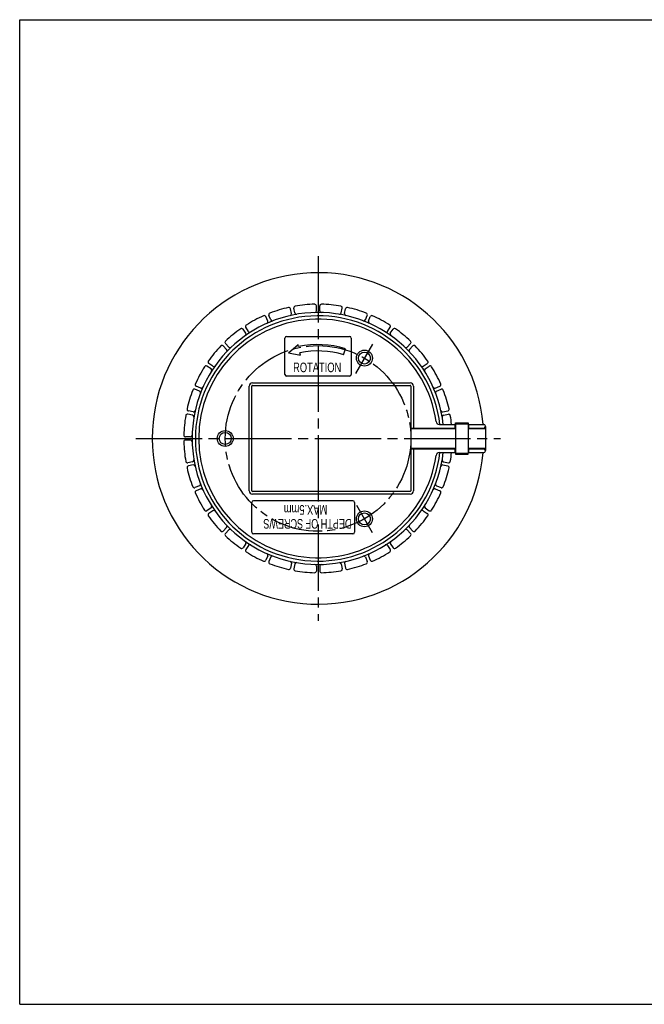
# Model space of a CAD drawing. Header units: millimetres. Extents: x 0 to 420, y 0 to 297.
# Tile 1 of 4: x 0 to 188, y 0 to 297. Entities that reach past the tile are written whole.
import ezdxf

# ---------------------------------------------------------------- set-up
doc = ezdxf.new("R2010")
doc.units = ezdxf.units.MM
doc.linetypes.add('CENTER', pattern=[27, 20, -2, 3, -2])
doc.linetypes.add('HS', pattern=[0])
doc.styles.get("Standard").update_dxf_attribs({"font": 'arial.ttf'})

msp = doc.modelspace()

# ---------------------------------------------------------------- linework, layer by layer
at = {"color": 7, "linetype": 'HS'}
for p, q in [((0, 297), (420, 297)), ((0, 0), (0, 297)), ((0, 0), (420, 0))]:
    msp.add_line(p, q, dxfattribs=at)
at = {"color": 7, "linetype": 'CENTER'}
for p, q in [((90, 225.68), (90, 115.68)), ((35, 170.68), (145, 170.68))]:
    msp.add_line(p, q, dxfattribs=at)
at = {"color": 7}
for p, q in [((82, 208.33), (81.71, 209.8)), ((82.98, 208.53), (82.69, 210)), ((89.5, 209.17), (89.5, 210.67)), ((90.5, 209.17), (90.5, 210.67)), ((97.02, 208.53), (97.31, 210)), ((98, 208.33), (98.29, 209.8)), ((74.81, 206.05), (74.24, 207.44)), ((75.73, 206.43), (75.16, 207.82)), ((104.27, 206.43), (104.84, 207.82)), ((105.19, 206.05), (105.76, 207.44)), ((68.2, 202.41), (67.37, 203.65)), ((69.03, 202.96), (68.2, 204.21)), ((110.97, 202.96), (111.8, 204.21)), ((111.8, 202.41), (112.63, 203.65)), ((63.14, 198.25), (62.08, 199.31)), ((81.11, 196.56), (83.99, 199.05)), ((84.13, 198.39), (83.99, 199.05)), ((116.86, 198.25), (117.92, 199.31)), ((62.43, 197.54), (61.37, 198.61)), ((81.11, 196.56), (84.67, 195.85)), ((84.67, 195.85), (84.53, 196.51)), ((97.73, 195.93), (98.3, 197.76)), ((117.57, 197.54), (118.63, 198.61)), ((58.28, 192.48), (57.03, 193.31)), ((121.72, 192.48), (122.97, 193.31)), ((57.72, 191.65), (56.47, 192.48)), ((122.28, 191.65), (123.53, 192.48)), ((54.25, 184.95), (52.87, 185.52)), ((54.63, 185.87), (53.25, 186.45)), ((70, 154.88), (70, 186.48)), ((70.2, 186.68), (117.8, 186.68)), ((118, 186.48), (118, 154.88)), ((125.37, 185.87), (126.75, 186.45)), ((125.75, 184.95), (127.13, 185.52)), ((52.35, 178.68), (50.88, 178.97)), ((127.65, 178.68), (129.12, 178.97)), ((52.15, 177.7), (50.68, 177.99)), ((127.85, 177.7), (129.32, 177.99)), ((131.5, 175.43), (135.3, 175.43)), ((131.5, 175.13), (131.5, 175.43)), ((135.3, 175.43), (135.3, 175.13)), ((118, 173.68), (131.5, 173.68)), ((131.5, 175.13), (135.3, 175.13)), ((131.5, 175.13), (131.5, 166.23)), ((135.3, 175.13), (135.3, 166.23)), ((135.3, 173.68), (140.5, 173.68)), ((51.51, 171.18), (50.01, 171.18)), ((51.51, 170.18), (50.01, 170.18)), ((131.5, 167.68), (118, 167.68)), ((140.5, 167.68), (135.3, 167.68)), ((52.15, 163.67), (50.68, 163.37)), ((127.85, 163.67), (129.32, 163.37)), ((131.5, 166.23), (135.3, 166.23)), ((131.5, 166.23), (131.5, 165.93)), ((131.5, 165.93), (135.3, 165.93)), ((135.3, 165.93), (135.3, 166.23)), ((52.35, 162.68), (50.88, 162.39)), ((127.65, 162.68), (129.12, 162.39)), ((54.25, 156.42), (52.87, 155.84)), ((54.63, 155.49), (53.25, 154.92)), ((117.8, 154.68), (70.2, 154.68)), ((125.37, 155.49), (126.75, 154.92)), ((125.75, 156.42), (127.13, 155.84)), ((57.72, 149.72), (56.47, 148.88)), ((58.28, 148.89), (57.03, 148.05)), ((70, 142.38), (70, 151.38)), ((121.72, 148.89), (122.97, 148.05)), ((122.28, 149.72), (123.53, 148.88)), ((62.43, 143.82), (61.37, 142.76)), ((63.14, 143.12), (62.08, 142.05)), ((116.86, 143.12), (117.92, 142.05)), ((117.57, 143.82), (118.63, 142.76)), ((68.2, 138.96), (67.37, 137.71)), ((69.03, 138.4), (68.2, 137.16)), ((110.97, 138.4), (111.8, 137.16)), ((111.8, 138.96), (112.63, 137.71)), ((74.81, 135.32), (74.24, 133.93)), ((75.73, 134.93), (75.16, 133.55)), ((104.27, 134.93), (104.84, 133.55)), ((105.19, 135.32), (105.76, 133.93)), ((82, 133.03), (81.71, 131.56)), ((82.98, 132.84), (82.69, 131.37)), ((89.5, 132.2), (89.5, 130.7)), ((90.5, 132.2), (90.5, 130.7)), ((97.02, 132.84), (97.31, 131.37)), ((98, 133.03), (98.29, 131.56))]:
    msp.add_line(p, q, dxfattribs=at)
at = {"color": 7, "ltscale": 0.792132}
for p, q in [((80, 189.98), (80, 200.98)), ((80.5, 201.48), (99.5, 201.48)), ((100, 200.98), (100, 189.98)), ((99.5, 189.48), (80.5, 189.48)), ((100.5, 151.88), (70.5, 151.88)), ((101, 151.38), (101, 142.38)), ((100.5, 141.88), (70.5, 141.88))]:
    msp.add_line(p, q, dxfattribs=at)
at = {"color": 7, "linetype": 'CENTER', "ltscale": 0.792132}
for p, q in [((106.44, 199.17), (101.3, 190.25)), ((106.44, 142.2), (101.68, 150.46))]:
    msp.add_line(p, q, dxfattribs=at)
msp.add_circle((90, 170.68), 28, dxfattribs=at)
at = {"color": 7, "ltscale": 0.792132}
for centre, radius in [((104, 194.93), 2.4), ((104, 194.93), 1.8), ((62, 170.68), 2.4), ((62, 170.68), 1.8), ((104, 146.43), 2.4), ((104, 146.43), 1.8)]:
    msp.add_circle(centre, radius, dxfattribs=at)
at = {"color": 7}
for centre, radius, start, end in [((90, 170.68), 50, 4.876, 355.124), ((90, 170.68), 40.5, 91.4325, 99.8175), ((89, 210.67), 0.5, 0, 91.4325), ((91, 210.67), 0.5, 88.5675, 180), ((90, 170.68), 40.5, 80.1825, 88.5675), ((90, 170.68), 38, 6.4215, 353.5785), ((75.62, 208.01), 0.5, 111.0675, 202.5), ((90, 170.68), 40.5, 102.6825, 111.0675), ((81.22, 209.71), 0.5, 11.25, 102.6825), ((81.51, 208.24), 0.5, 282.7384, 11.25), ((83.18, 210.1), 0.5, 99.8175, 191.25), ((83.47, 208.63), 0.5, 191.25, 279.7616), ((89, 209.17), 0.5, 271.4884, 0), ((91, 209.17), 0.5, 180, 268.5116), ((96.53, 208.63), 0.5, 260.2384, 348.75), ((96.82, 210.1), 0.5, 348.75, 80.1825), ((98.49, 208.24), 0.5, 168.75, 257.2616), ((98.78, 209.71), 0.5, 77.3175, 168.75), ((90, 170.68), 40.5, 68.9325, 77.3175), ((104.38, 208.01), 0.5, 337.5, 68.9325), ((90, 170.68), 37, 6.5958, 353.4042), ((90, 170.68), 36, 8.1573, 351.8427), ((90, 170.68), 40.5, 113.9325, 122.3175), ((73.77, 207.24), 0.5, 22.5, 113.9325), ((74.35, 205.86), 0.5, 293.9884, 22.5), ((76.2, 206.62), 0.5, 202.5, 291.0116), ((103.8, 206.62), 0.5, 248.9884, 337.5), ((105.65, 205.86), 0.5, 157.5, 246.0116), ((106.23, 207.24), 0.5, 66.0675, 157.5), ((90, 170.68), 40.5, 57.6825, 66.0675), ((90, 170.68), 40.5, 125.1825, 133.5675), ((66.95, 203.38), 0.5, 33.75, 125.1825), ((67.79, 202.13), 0.5, 305.2384, 33.75), ((68.62, 204.49), 0.5, 122.3175, 213.75), ((69.45, 203.24), 0.5, 213.75, 302.2616), ((110.55, 203.24), 0.5, 237.7384, 326.25), ((111.38, 204.49), 0.5, 326.25, 57.6825), ((112.21, 202.13), 0.5, 146.25, 234.7616), ((113.05, 203.38), 0.5, 54.8175, 146.25), ((90, 170.68), 40.5, 46.4325, 54.8175), ((62.43, 199.67), 0.5, 133.5675, 225), ((80.5, 200.98), 0.5, 90, 180), ((90, 170.68), 28.32, 72.9647, 101.9647), ((99.5, 200.98), 0.5, 0, 90), ((117.57, 199.67), 0.5, 315, 46.4325), ((90, 170.68), 40.5, 136.4325, 144.8175), ((61.02, 198.25), 0.5, 45, 136.4325), ((62.08, 197.19), 0.5, 316.4884, 45), ((63.49, 198.6), 0.5, 225, 313.5116), ((90, 170.68), 26.4, 72.9647, 101.9647), ((116.51, 198.6), 0.5, 226.4884, 315), ((117.92, 197.19), 0.5, 135, 223.5116), ((118.98, 198.25), 0.5, 43.5675, 135), ((90, 170.68), 40.5, 35.1825, 43.5675), ((57.31, 193.73), 0.5, 144.8175, 236.25), ((122.69, 193.73), 0.5, 303.75, 35.1825), ((90, 170.68), 40.5, 147.6825, 156.0675), ((56.2, 192.07), 0.5, 56.25, 147.6825), ((57.44, 191.23), 0.5, 327.7384, 56.25), ((58.55, 192.9), 0.5, 236.25, 324.7616), ((121.45, 192.9), 0.5, 215.2384, 303.75), ((122.56, 191.23), 0.5, 123.75, 212.2616), ((123.8, 192.07), 0.5, 32.3175, 123.75), ((90, 170.68), 40.5, 23.9325, 32.3175), ((53.44, 186.91), 0.5, 156.0675, 247.5), ((70.2, 186.48), 1, 90, 180), ((80.5, 189.98), 0.5, 180, 270), ((99.5, 189.98), 0.5, 270, 0), ((117.8, 186.48), 1, 0, 90), ((126.56, 186.91), 0.5, 292.5, 23.9325), ((90, 170.68), 40.5, 158.9325, 167.3175), ((52.67, 185.06), 0.5, 67.5, 158.9325), ((54.06, 184.49), 0.5, 338.9884, 67.5), ((54.83, 186.34), 0.5, 247.5, 336.0116), ((70.2, 186.48), 0.2, 90, 180), ((117.8, 186.48), 0.2, 0, 90), ((125.17, 186.34), 0.5, 203.9884, 292.5), ((125.94, 184.49), 0.5, 112.5, 201.0116), ((127.33, 185.06), 0.5, 21.0675, 112.5), ((90, 170.68), 40.5, 12.6825, 21.0675), ((50.98, 179.47), 0.5, 167.3175, 258.75), ((52.45, 179.17), 0.5, 258.75, 347.2616), ((127.55, 179.17), 0.5, 192.7384, 281.25), ((129.02, 179.47), 0.5, 281.25, 12.6825), ((90, 170.68), 40.5, 170.1825, 178.5675), ((50.59, 177.5), 0.5, 78.75, 170.1825), ((52.06, 177.21), 0.5, 350.2384, 78.75), ((126.63, 175.93), 1, 188.1573, 270), ((127.94, 177.21), 0.5, 101.25, 189.7616), ((129.41, 177.5), 0.5, 9.8175, 101.25), ((90, 170.68), 40.5, 6.0236, 9.8175), ((140, 174.43), 0.5, 0, 90), ((140, 174.33), 0.5, 270, 360), ((50.01, 171.68), 0.5, 178.5675, 270), ((50.01, 169.68), 0.5, 90, 181.4325), ((90, 170.68), 40.5, 181.4325, 189.8175), ((51.51, 171.68), 0.5, 270, 358.5116), ((51.51, 169.68), 0.5, 1.4884, 90), ((126.63, 165.43), 1, 90, 171.8427), ((90, 170.68), 40.5, 350.1825, 353.9764), ((140, 167.03), 0.5, 0, 90), ((140, 166.93), 0.5, 270, 360), ((50.59, 163.86), 0.5, 189.8175, 281.25), ((52.06, 164.16), 0.5, 281.25, 9.7616), ((127.94, 164.16), 0.5, 170.2384, 258.75), ((129.41, 163.86), 0.5, 258.75, 350.1825), ((50.98, 161.9), 0.5, 101.25, 192.6825), ((90, 170.68), 40.5, 192.6825, 201.0675), ((52.45, 162.19), 0.5, 12.7384, 101.25), ((127.55, 162.19), 0.5, 78.75, 167.2616), ((90, 170.68), 40.5, 338.9325, 347.3175), ((129.02, 161.9), 0.5, 347.3175, 78.75), ((52.67, 156.3), 0.5, 201.0675, 292.5), ((53.44, 154.46), 0.5, 112.5, 203.9325), ((54.06, 156.88), 0.5, 292.5, 21.0116), ((54.83, 155.03), 0.5, 23.9884, 112.5), ((70.2, 154.88), 1, 180, 270), ((70.2, 154.88), 0.2, 180, 270), ((117.8, 154.88), 0.2, 270, 0), ((117.8, 154.88), 1, 270, 360), ((125.17, 155.03), 0.5, 67.5, 156.0116), ((125.94, 156.88), 0.5, 158.9884, 247.5), ((126.56, 154.46), 0.5, 336.0675, 67.5), ((127.33, 156.3), 0.5, 247.5, 338.9325), ((90, 170.68), 40.5, 203.9325, 212.3175), ((70.5, 151.38), 0.5, 90, 180), ((100.5, 151.38), 0.5, 360, 90), ((90, 170.68), 40.5, 327.6825, 336.0675), ((56.2, 149.3), 0.5, 212.3175, 303.75), ((57.44, 150.13), 0.5, 303.75, 32.2616), ((58.55, 148.47), 0.5, 35.2384, 123.75), ((121.45, 148.47), 0.5, 56.25, 144.7616), ((122.56, 150.13), 0.5, 147.7384, 236.25), ((123.8, 149.3), 0.5, 236.25, 327.6825), ((57.31, 147.64), 0.5, 123.75, 215.1825), ((90, 170.68), 40.5, 215.1825, 223.5675), ((90, 170.68), 40.5, 316.4325, 324.8175), ((122.69, 147.64), 0.5, 324.8175, 56.25), ((61.02, 143.11), 0.5, 223.5675, 315), ((62.08, 144.18), 0.5, 315, 43.5116), ((63.49, 142.76), 0.5, 46.4884, 135), ((116.51, 142.76), 0.5, 45, 133.5116), ((117.92, 144.18), 0.5, 136.4884, 225), ((118.98, 143.11), 0.5, 225, 316.4325), ((62.43, 141.7), 0.5, 135, 226.4325), ((90, 170.68), 40.5, 226.4325, 234.8175), ((67.79, 139.24), 0.5, 326.25, 54.7616), ((100.5, 142.38), 0.5, 270, 0), ((112.21, 139.24), 0.5, 125.2384, 213.75), ((90, 170.68), 40.5, 305.1825, 313.5675), ((117.57, 141.7), 0.5, 313.5675, 45), ((66.95, 137.99), 0.5, 234.8175, 326.25), ((68.62, 136.88), 0.5, 146.25, 237.6825), ((69.45, 138.13), 0.5, 57.7384, 146.25), ((110.55, 138.13), 0.5, 33.75, 122.2616), ((111.38, 136.88), 0.5, 302.3175, 33.75), ((113.05, 137.99), 0.5, 213.75, 305.1825), ((90, 170.68), 40.5, 237.6825, 246.0675), ((73.77, 134.12), 0.5, 246.0675, 337.5), ((74.35, 135.51), 0.5, 337.5, 66.0116), ((76.2, 134.74), 0.5, 68.9884, 157.5), ((103.8, 134.74), 0.5, 22.5, 111.0116), ((105.65, 135.51), 0.5, 113.9884, 202.5), ((106.23, 134.12), 0.5, 202.5, 293.9325), ((90, 170.68), 40.5, 293.9325, 302.3175), ((75.62, 133.36), 0.5, 157.5, 248.9325), ((90, 170.68), 40.5, 248.9325, 257.3175), ((81.22, 131.66), 0.5, 257.3175, 348.75), ((81.51, 133.13), 0.5, 348.75, 77.2616), ((83.18, 131.27), 0.5, 168.75, 260.1825), ((83.47, 132.74), 0.5, 80.2384, 168.75), ((90, 170.68), 40.5, 260.1825, 268.5675), ((89, 130.7), 0.5, 268.5675, 0), ((89, 132.2), 0.5, 0, 88.5116), ((91, 132.2), 0.5, 91.4884, 180), ((91, 130.7), 0.5, 180, 271.4325), ((90, 170.68), 40.5, 271.4325, 279.8175), ((96.53, 132.74), 0.5, 11.25, 99.7616), ((96.82, 131.27), 0.5, 279.8175, 11.25), ((98.49, 133.13), 0.5, 102.7384, 191.25), ((98.78, 131.66), 0.5, 191.25, 282.6825), ((90, 170.68), 40.5, 282.6825, 291.0675), ((104.38, 133.36), 0.5, 291.0675, 22.5)]:
    msp.add_arc(centre, radius, start, end, dxfattribs=at)
at = {"color": 7, "ltscale": 0.792132}
msp.add_arc((70.5, 142.38), 0.5, 180, 270, dxfattribs=at)
at = {"color": 7}
for points in [[(70.2, 187.48), (117.8, 187.48)], [(69.2, 154.88), (69.2, 186.48)], [(118.8, 186.48), (118.8, 173.83)], [(118, 173.82), (118.8, 173.82)], [(118.8, 173.83), (131.3, 173.83)], [(118.8, 173.83), (118.8, 173.82)], [(126.63, 174.93), (131.3, 174.93)], [(131.3, 174.93), (131.3, 173.83)], [(131.5, 174.88), (131.3, 174.88)], [(131.3, 173.83), (131.3, 173.78)], [(131.3, 173.78), (131.5, 173.78)], [(135.5, 174.88), (135.3, 174.88)], [(135.3, 173.78), (135.5, 173.78)], [(135.5, 174.93), (140, 174.93)], [(135.5, 173.83), (135.5, 174.93)], [(135.5, 173.83), (140, 173.83)], [(135.5, 173.83), (135.5, 173.78)], [(140.5, 174.33), (140.5, 174.43)], [(118, 167.55), (118.8, 167.55)], [(118.8, 167.53), (118.8, 167.55)], [(118.8, 167.53), (131.3, 167.53)], [(118.8, 167.53), (118.8, 154.88)], [(126.63, 166.43), (131.3, 166.43)], [(131.3, 167.59), (131.5, 167.59)], [(131.3, 167.53), (131.3, 167.59)], [(131.3, 167.53), (131.3, 166.43)], [(131.3, 166.48), (131.5, 166.48)], [(135.3, 167.59), (135.5, 167.59)], [(135.3, 166.48), (135.5, 166.48)], [(135.5, 167.53), (135.5, 167.59)], [(135.5, 167.53), (140, 167.53)], [(135.5, 166.43), (135.5, 167.53)], [(135.5, 166.43), (140, 166.43)], [(140.5, 166.93), (140.5, 167.03)], [(117.8, 153.88), (70.2, 153.88)]]:
    msp.add_open_spline(points, degree=1, dxfattribs=at)
msp.add_open_spline([(140.5, 174.33), (140.5, 173.68), (140.5, 167.03)], degree=1, knots=[0, 0, 0.372232, 4.180454, 4.180454], dxfattribs=at)

# ---------------------------------------------------------------- texts
at = {"color": 7, "width": 0.7}
msp.add_text('ROTATION', height=2.88, dxfattribs=at).set_placement((82.47, 190.68))
at = {"color": 7}
for s, width, p in [('MAX.5mm', 0.7, (92.8, 150.61)), ('DEPTH OF SCREWS', 0.68, (100.09, 146.38))]:
    msp.add_text(s, height=2.88, rotation=180, dxfattribs=dict(at, width=width)).set_placement(p)

doc.saveas('drawing.dxf')
